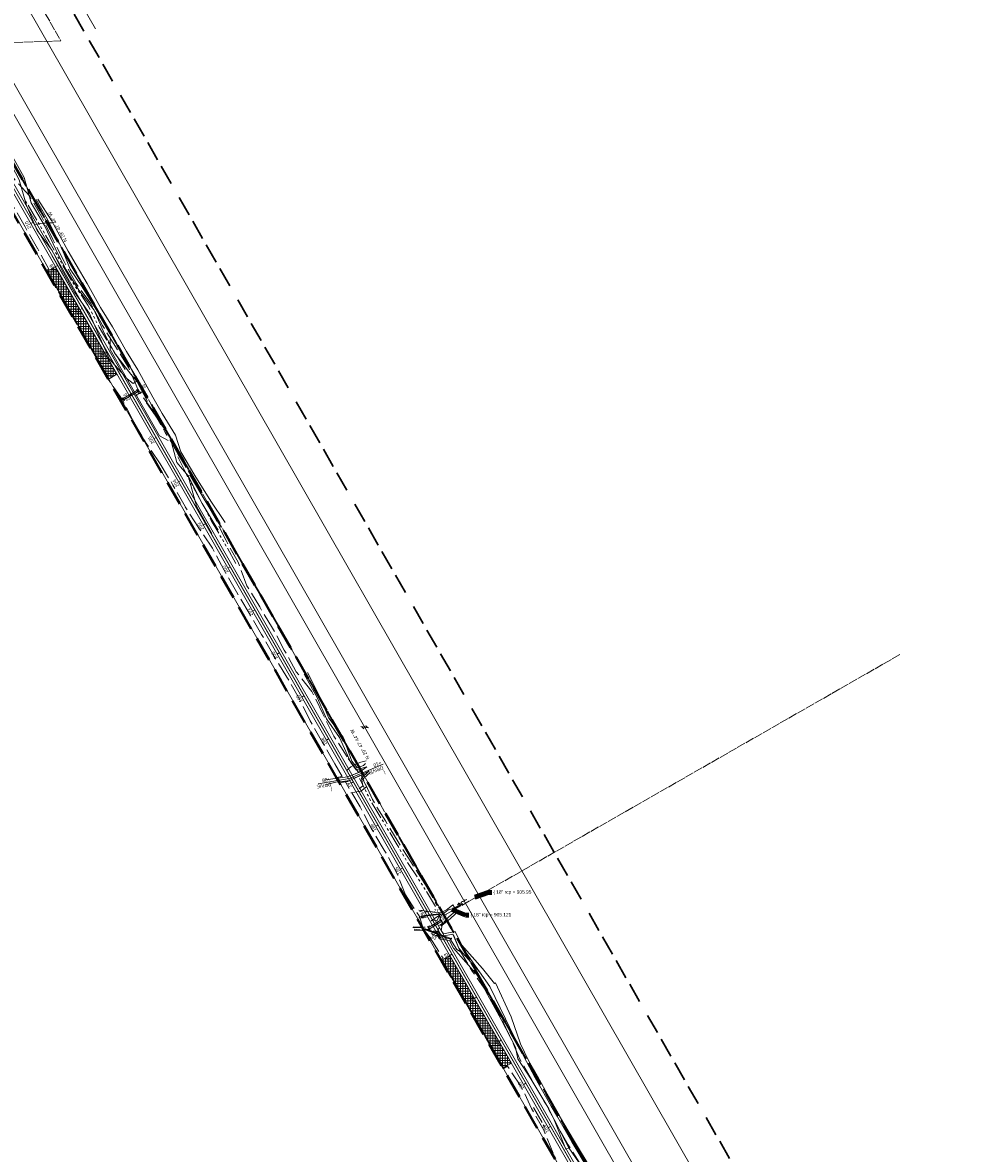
# Model space of a CAD drawing. Header units: feet. Extents: x 2433273 to 2447442, y 555003 to 575201.
# Tile 223 of 226: x 2436572 to 2438513, y 567543 to 569822. Entities that reach past the tile are written whole.
import ezdxf
from ezdxf.enums import TextEntityAlignment as Align

# ---------------------------------------------------------------- set-up
doc = ezdxf.new("R2010")
doc.units = ezdxf.units.FT
doc.header["$LTSCALE"] = 50
doc.header["$MEASUREMENT"] = 0
for name, pattern in [('cl20', [100, 5, -5, 80, -5, 5]), ('cl50', [100, 7.5, -7.5, 70, -7.5, 7.5]), ('constlimit', [0.85, 0.65, -0.1, -0.1]), ('corp', [0.4, 0.05, 0.09, 0.08, 0.09, 0.05, -0.04]), ('DGN Style 1', [291.026069, 0.484236, -290.541832]), ('DGN Style 2', [484.236387, 290.541832, -193.694555]), ('DGN Style 3', [677.930942, 484.236387, -193.694555]), ('DGN Style 7', [968.472775, 435.812749, -193.694555, 145.270916, -193.694555]), ('esmtrrex', [4.75, 0.8, -0.325, -0.325, 0.8, -0.3, 0.8, -0.3, 0.8, -0.3]), ('fencepr', [1, 0.925, 0.075]), ('rowex', [4.85, 0.8, -0.375, -0.375, 0.8, -0.3, 0.8, -0.3, 0.8, -0.3]), ('rowpr', [5.45, 1, -0.225, -0.225, 4]), ('stream', [1.4, 0.7, -0.1, 0.1, -0.1, 0.1, -0.1, 0.1, -0.1])]:
    doc.linetypes.add(name, pattern=pattern)
for name, color, linetype, lineweight in [('DR_P_Ditch', 133, 'stream', 13), ('DR_P_Erosion_Control', 7, 'Continuous', 13), ('DR_P_Flow_Arrow', 151, 'Continuous', 13), ('DR_P_Headwall', 120, 'Continuous', 13), ('DR_P_Storm_Sewer', 151, 'Continuous', 13), ('DR_P_Text', 7, 'Continuous', 13), ('DR_X_Culvert', 4, 'DGN Style 1', 0), ('DR_X_Ditch', 133, 'stream', 0), ('DR_X_Flow_Arrow', 151, 'Continuous', 0), ('DV_X_Corp_Line', 7, 'corp', 0), ('DV_X_Lot_Line', 2, 'DGN Style 3', 0), ('DV_X_Property_Line', 7, 'Continuous', 0), ('DV_X_Property_Line (Construction)', 7, 'Continuous', 0), ('GE_P_CL_50', 7, 'cl50', 13), ('GE_P_Driveway_CL', 7, 'DGN Style 7', 13), ('HY_X_Water_Edge', 133, 'stream', 0), ('PV_P_Bikeway', 193, 'Continuous', 13), ('PV_P_Drive', 230, 'Continuous', 13), ('PV_P_Text', 7, 'Continuous', 13), ('PV_X_EOP', 7, 'DGN Style 3', 0), ('RD_P_Fence', 230, 'fencepr', 13), ('RW_P_Const_Limits', 120, 'constlimit', 0), ('RW_P_Fee_RW', 193, 'rowpr', 40), ('RW_X_CL_20', 6, 'cl20', 0), ('RW_X_Esmt_RR', 6, 'esmtrrex', 30), ('RW_X_Fee_RW', 6, 'rowex', 30), ('SV_X_Text', 7, 'Continuous', 0), ('SV_X_Toe_of_Slope', 193, 'DGN Style 2', 0), ('SV_X_Top_of_Bank', 97, 'DGN Style 2', 0), ('VG_P_Cells', 3, 'Continuous', 13)]:
    doc.layers.add(name, color=color, linetype=linetype, lineweight=lineweight)
doc.layers.add('GK_Visualization', color=30, linetype='Continuous', lineweight=13, plot=False)
doc.styles.add('Slanted-Normal LS 0.50', font='font31.shx', dxfattribs={"height": 0.14})
doc.styles.add('Slanted-Normal LS 0.50_0', font='font31.shx')
doc.styles.add('Style-font31', font='font31.shx')
doc.dimstyles.new('Dec-0  Slanted', dxfattribs={"dimscale": 50, "dimtxt": 0.14, "dimasz": 0.14, "dimexe": 0.07, "dimexo": 0.07, "dimgap": 0.07, "dimtad": 1, "dimdec": 0, "dimzin": 3, "dimdsep": 46, "dimtxsty": 'Slanted-Normal LS 0.50_0', "dimcen": 0.09, "dimclrd": 97, "dimclre": 97, "dimclrt": 7, "dimadec": 0, "dimazin": 3, "dimtfac": 1, "dimtdec": 0, "dimtofl": 0, "dimtmove": 1, "dimatfit": 1, "dimfxl": 1, "dimtzin": 3, "dimlwd": 0, "dimlwe": 0, "dimarcsym": 0})

# ---------------------------------------------------------------- blocks, each defined once
blk = doc.blocks.new('DFL-X_31')
at = {"layer": 'DR_X_Flow_Arrow', "color": 151, "linetype": 'Continuous', "lineweight": 0, "flags": 128}
blk.add_lwpolyline([(-0.08, -0.021), (0, 0), (-0.08, 0.021)], dxfattribs=at)
at = {"layer": 'DR_X_Flow_Arrow', "color": 151, "linetype": 'Continuous', "lineweight": 0}
blk.add_open_spline([(0, 0), (-0.028, 0), (-0.055, 0), (-0.083, 0), (-0.094, 0), (-0.105, 0.005), (-0.116, 0.008), (-0.123, 0.01), (-0.13, 0.013), (-0.137, 0.015), (-0.155, 0.02), (-0.164, -0.02), (-0.179, -0.022), (-0.197, -0.024), (-0.213, 0.018), (-0.228, 0.02), (-0.244, 0.021), (-0.265, -0.028), (-0.284, -0.022), (-0.29, -0.02), (-0.287, 0.001), (-0.295, 0.001), (-0.313, 0), (-0.332, 0), (-0.35, 0)], degree=3, knots=[0, 0, 0, 0, 0.203531, 0.203531, 0.203531, 0.286234, 0.286234, 0.286234, 0.340272, 0.340272, 0.340272, 0.477755, 0.477755, 0.477755, 0.633727, 0.633727, 0.633727, 0.804111, 0.804111, 0.804111, 0.865463, 0.865463, 0.865463, 1, 1, 1, 1], dxfattribs=at)
blk = doc.blocks.new('OHK_15')
at = {"layer": 'DV_X_Property_Line', "color": 2, "linetype": 'Continuous', "lineweight": 0}
blk.add_line((-0.1, -0.12), (0.1, 0.12), dxfattribs=at)
for centre, start, end in [((-0.058, 0.335), 273.6945, 306.337), ((0.058, -0.335), 93.6945, 126.337)]:
    blk.add_arc(centre, 0.267, start, end, dxfattribs=at)
at = {"layer": 'DV_X_Property_Line (Construction)', "color": 2, "linetype": 'Continuous', "lineweight": 30}
blk.add_point((0, 0), dxfattribs=at)
blk = doc.blocks.new('DFL-P_24')
at = {"layer": 'DR_P_Flow_Arrow', "color": 151, "linetype": 'Continuous', "lineweight": 13}
blk.add_open_spline([(-0.08, 0), (-0.081, 0), (-0.082, 0), (-0.083, 0), (-0.094, 0), (-0.105, 0.005), (-0.116, 0.008), (-0.123, 0.01), (-0.13, 0.013), (-0.137, 0.015), (-0.154, 0.02), (-0.164, -0.02), (-0.179, -0.022), (-0.197, -0.024), (-0.213, 0.018), (-0.228, 0.02), (-0.244, 0.021), (-0.265, -0.028), (-0.284, -0.022), (-0.29, -0.019), (-0.287, 0.001), (-0.295, 0.001), (-0.313, 0), (-0.332, 0), (-0.35, 0)], degree=3, knots=[0, 0, 0, 0, 0.009646, 0.009646, 0.009646, 0.112481, 0.112481, 0.112481, 0.179673, 0.179673, 0.179673, 0.350625, 0.350625, 0.350625, 0.544565, 0.544565, 0.544565, 0.756426, 0.756426, 0.756426, 0.832712, 0.832712, 0.832712, 1, 1, 1, 1], dxfattribs=at)
at = {"layer": 'DR_P_Flow_Arrow', "color": 151, "linetype": 'Continuous', "lineweight": 0}
blk.add_solid([(-0.08, 0.021), (0, 0), (-0.08, -0.021)], dxfattribs=at)
blk = doc.blocks.new('DFL-P_25')
at = {"layer": 'DR_P_Flow_Arrow', "color": 151, "linetype": 'Continuous', "lineweight": 13}
blk.add_open_spline([(-0.08, 0), (-0.081, 0), (-0.082, 0), (-0.083, 0), (-0.094, 0), (-0.105, 0.005), (-0.116, 0.008), (-0.123, 0.01), (-0.13, 0.013), (-0.137, 0.015), (-0.155, 0.02), (-0.164, -0.02), (-0.179, -0.022), (-0.197, -0.024), (-0.213, 0.018), (-0.228, 0.02), (-0.244, 0.021), (-0.265, -0.028), (-0.284, -0.022), (-0.291, -0.019), (-0.287, 0.001), (-0.295, 0.001), (-0.313, 0), (-0.332, 0), (-0.35, 0)], degree=3, knots=[0, 0, 0, 0, 0.009646, 0.009646, 0.009646, 0.112481, 0.112481, 0.112481, 0.179673, 0.179673, 0.179673, 0.350625, 0.350625, 0.350625, 0.544565, 0.544565, 0.544565, 0.756426, 0.756426, 0.756426, 0.832712, 0.832712, 0.832712, 1, 1, 1, 1], dxfattribs=at)
at = {"layer": 'DR_P_Flow_Arrow', "color": 151, "linetype": 'Continuous', "lineweight": 0}
blk.add_solid([(-0.08, 0.021), (0, 0), (-0.08, -0.021)], dxfattribs=at)
blk = doc.blocks.new('DFL-P_26')
at = {"layer": 'DR_P_Flow_Arrow', "color": 151, "linetype": 'Continuous', "lineweight": 13}
blk.add_open_spline([(-0.08, 0), (-0.081, 0), (-0.082, 0), (-0.083, 0), (-0.094, 0), (-0.105, 0.005), (-0.116, 0.008), (-0.123, 0.01), (-0.13, 0.013), (-0.137, 0.015), (-0.154, 0.02), (-0.164, -0.02), (-0.179, -0.022), (-0.196, -0.023), (-0.211, 0.018), (-0.228, 0.02), (-0.246, 0.021), (-0.268, -0.028), (-0.284, -0.022), (-0.289, -0.02), (-0.287, 0.001), (-0.295, 0.001), (-0.313, 0), (-0.332, 0), (-0.35, 0)], degree=3, knots=[0, 0, 0, 0, 0.009646, 0.009646, 0.009646, 0.112481, 0.112481, 0.112481, 0.179673, 0.179673, 0.179673, 0.350625, 0.350625, 0.350625, 0.544565, 0.544565, 0.544565, 0.756426, 0.756426, 0.756426, 0.832712, 0.832712, 0.832712, 1, 1, 1, 1], dxfattribs=at)
at = {"layer": 'DR_P_Flow_Arrow', "color": 151, "linetype": 'Continuous', "lineweight": 0}
blk.add_solid([(-0.08, 0.021), (0, 0), (-0.08, -0.021)], dxfattribs=at)
blk = doc.blocks.new('DFL-P_28')
at = {"layer": 'DR_P_Flow_Arrow', "color": 151, "linetype": 'Continuous', "lineweight": 13}
blk.add_open_spline([(-0.08, 0), (-0.081, 0), (-0.082, 0), (-0.083, 0), (-0.094, 0), (-0.105, 0.005), (-0.116, 0.008), (-0.123, 0.01), (-0.13, 0.013), (-0.137, 0.015), (-0.155, 0.02), (-0.164, -0.02), (-0.179, -0.022), (-0.197, -0.024), (-0.213, 0.018), (-0.228, 0.02), (-0.244, 0.021), (-0.265, -0.028), (-0.284, -0.022), (-0.29, -0.02), (-0.287, 0.001), (-0.295, 0.001), (-0.313, 0), (-0.332, 0), (-0.35, 0)], degree=3, knots=[0, 0, 0, 0, 0.009646, 0.009646, 0.009646, 0.112481, 0.112481, 0.112481, 0.179673, 0.179673, 0.179673, 0.350625, 0.350625, 0.350625, 0.544565, 0.544565, 0.544565, 0.756426, 0.756426, 0.756426, 0.832712, 0.832712, 0.832712, 1, 1, 1, 1], dxfattribs=at)
at = {"layer": 'DR_P_Flow_Arrow', "color": 151, "linetype": 'Continuous', "lineweight": 0}
blk.add_solid([(-0.08, 0.021), (0, 0), (-0.08, -0.021)], dxfattribs=at)
blk = doc.blocks.new('RCP')
at = {"layer": 'DR_P_Erosion_Control'}
for points, knots in [([(0, 0.3), (0.1, 0.3), (0.1, 0.3), (0.1, 0.3), (0.1, 0.3), (0.1, 0.3), (0.1, 0.3), (0.1, 0.3), (0.1, 0.3), (0.1, 0.3), (0.1, 0.3), (0.1, 0.3), (0.1, 0.3), (0.1, 0.3), (0.1, 0.3), (0.1, 0.3), (0.1, 0.3), (0.1, 0.3), (0.1, 0.3), (0.1, 0.3), (0.1, 0.3), (0, 0.3), (0, 0.3), (0, 0.3), (0, 0.3), (0, 0.3), (0, 0.3), (0, 0.3), (0, 0.3), (0, 0.3), (0, 0.3)], [0, 0, 0, 0, 0.107172, 0.107172, 0.107172, 0.224609, 0.224609, 0.224609, 0.311187, 0.311187, 0.311187, 0.390245, 0.390245, 0.390245, 0.521508, 0.521508, 0.521508, 0.650159, 0.650159, 0.650159, 0.785017, 0.785017, 0.785017, 0.874079, 0.874079, 0.874079, 0.953282, 0.953282, 0.953282, 1, 1, 1, 1]), ([(0, 0.1), (0, 0.1), (0, 0.1), (0.1, 0.1), (0.1, 0.1), (0.1, 0.1), (0.1, 0.1), (0.1, 0.1), (0.1, 0.1), (0.1, 0.1), (0.1, 0), (0, 0), (0, 0.1), (0, 0.1), (0, 0.1), (0, 0.1), (0, 0.1), (0, 0.1), (0, 0.1), (0, 0.1), (0, 0.1), (0, 0.1)], [0, 0, 0, 0, 0.258176, 0.258176, 0.258176, 0.385117, 0.385117, 0.385117, 0.555016, 0.555016, 0.555016, 0.785627, 0.785627, 0.785627, 0.908123, 0.908123, 0.908123, 0.969027, 0.969027, 0.969027, 1, 1, 1, 1]), ([(0.2, 0.3), (0.2, 0.3), (0.2, 0.3), (0.2, 0.3), (0.2, 0.3), (0.2, 0.2), (0.2, 0.2), (0.2, 0.2), (0.2, 0.2), (0.2, 0.2), (0.2, 0.2), (0.2, 0.2), (0.2, 0.2), (0.2, 0.2), (0.1, 0.2), (0.1, 0.2), (0.1, 0.2), (0.1, 0.2), (0.1, 0.2), (0.1, 0.2), (0.1, 0.2), (0.1, 0.2), (0.1, 0.2), (0.1, 0.2), (0.1, 0.2), (0.1, 0.3), (0.1, 0.3), (0.1, 0.3), (0.2, 0.3), (0.2, 0.3), (0.2, 0.3)], [0, 0, 0, 0, 0.126661, 0.126661, 0.126661, 0.253188, 0.253188, 0.253188, 0.368171, 0.368171, 0.368171, 0.509113, 0.509113, 0.509113, 0.63015, 0.63015, 0.63015, 0.70369, 0.70369, 0.70369, 0.826515, 0.826515, 0.826515, 0.907901, 0.907901, 0.907901, 0.976801, 0.976801, 0.976801, 1, 1, 1, 1]), ([(0.2, 0.1), (0.2, 0.1), (0.2, 0.1), (0.2, 0.1), (0.2, 0.1), (0.2, 0.1), (0.2, 0.1), (0.3, 0.1), (0.3, 0.1), (0.3, 0.1), (0.3, 0), (0.2, 0), (0.2, 0), (0.2, 0), (0.2, 0), (0.2, 0), (0.1, 0), (0.1, 0), (0.1, 0), (0.1, 0.1), (0.1, 0.1), (0.1, 0.1), (0.1, 0.1), (0.1, 0.1), (0.1, 0.1), (0.2, 0.1), (0.2, 0.1), (0.2, 0.1)], [0, 0, 0, 0, 0.098896, 0.098896, 0.098896, 0.24332, 0.24332, 0.24332, 0.355319, 0.355319, 0.355319, 0.496743, 0.496743, 0.496743, 0.673566, 0.673566, 0.673566, 0.816859, 0.816859, 0.816859, 0.906168, 0.906168, 0.906168, 0.969895, 0.969895, 0.969895, 1, 1, 1, 1]), ([(0.3, 0.4), (0.3, 0.4), (0.3, 0.4), (0.3, 0.4), (0.3, 0.4), (0.3, 0.3), (0.3, 0.3), (0.3, 0.3), (0.3, 0.3), (0.3, 0.3), (0.3, 0.3), (0.3, 0.3), (0.3, 0.3), (0.3, 0.3), (0.3, 0.3), (0.3, 0.3), (0.3, 0.3), (0.3, 0.3), (0.3, 0.3), (0.3, 0.3), (0.3, 0.3), (0.3, 0.4)], [0, 0, 0, 0, 0.188286, 0.188286, 0.188286, 0.356428, 0.356428, 0.356428, 0.541746, 0.541746, 0.541746, 0.732506, 0.732506, 0.732506, 0.852511, 0.852511, 0.852511, 0.937171, 0.937171, 0.937171, 1, 1, 1, 1]), ([(0.3, 0.2), (0.3, 0.2), (0.3, 0.2), (0.3, 0.2), (0.4, 0.2), (0.4, 0.2), (0.4, 0.2), (0.4, 0.2), (0.4, 0.2), (0.4, 0.1), (0.3, 0.1), (0.3, 0.1), (0.3, 0.1), (0.3, 0.1), (0.3, 0.1), (0.3, 0.1), (0.3, 0.1), (0.3, 0.2), (0.3, 0.2), (0.3, 0.2), (0.3, 0.2), (0.3, 0.2), (0.3, 0.2), (0.3, 0.2), (0.3, 0.2)], [0, 0, 0, 0, 0.135762, 0.135762, 0.135762, 0.276579, 0.276579, 0.276579, 0.425633, 0.425633, 0.425633, 0.565886, 0.565886, 0.565886, 0.678149, 0.678149, 0.678149, 0.814077, 0.814077, 0.814077, 0.922173, 0.922173, 0.922173, 1, 1, 1, 1])]:
    blk.add_open_spline(points, degree=3, knots=knots, dxfattribs=at)

msp = doc.modelspace()

# ---------------------------------------------------------------- hatches: boundary and pattern name
at = {"layer": 'VG_P_Cells', "lineweight": 0}
h = msp.add_hatch(dxfattribs=at)
h.set_pattern_fill('ANSI37', color=256, scale=40, angle=45, style=0)
h.paths.add_polyline_path([(2436638.4, 569330.4), (2436622.7, 569321.4), (2436747, 569104.5), (2436762.6, 569113.4)])
h = msp.add_hatch(dxfattribs=at)
h.set_pattern_fill('ANSI37', color=256, scale=40, angle=45, style=0)
h.paths.add_polyline_path([(2437433.4, 567941.9), (2437417.8, 567933), (2437542, 567716), (2437557.6, 567724.9)])

# ---------------------------------------------------------------- linework, layer by layer
at = {"layer": 'DR_P_Ditch'}
msp.add_line((2437602.1, 567635.2), (2437627, 567591.8), dxfattribs=at)
at = {"layer": 'DR_P_Ditch', "flags": 128}
for points in [[(2436779, 569122.8), (2436752.8, 569165.5), (2436726.8, 569208.2), (2436704.2, 569252.8), (2436676.1, 569294.4), (2436651, 569337.6), (2436626.3, 569381.1), (2436601.1, 569424.3), (2436575.8, 569467.4)], [(2437002.2, 568732.1), (2436977.8, 568775.7), (2436952.6, 568818.9), (2436929, 568863), (2436905, 568906.9), (2436883.1, 568952)], [(2437404.7, 568040.7), (2437378.5, 568083.3), (2437351, 568125.1), (2437325.3, 568168.1), (2437299.7, 568211), (2437273.7, 568253.8), (2437251.7, 568298.8)]]:
    msp.add_lwpolyline(points, dxfattribs=at)
at = {"layer": 'DR_P_Erosion_Control', "flags": 128}
msp.add_lwpolyline([(2437412.3, 568028), (2437412, 568026), (2437412.3, 568024.1), (2437415.1, 568014.6), (2437418.3, 568009.5), (2437420.8, 568005.1), (2437428.4, 568011), (2437418.1, 568029.1), (2437415.4, 568027.6), (2437412.3, 568028)], close=True, dxfattribs=at)
at = {"layer": 'DR_P_Headwall'}
for p, q in [((2436803.3, 569082.6), (2436802.4, 569082.1)), ((2436802.4, 569082.1), (2436805.4, 569076.9)), ((2436806.3, 569077.4), (2436803.3, 569082.6)), ((2436805.4, 569076.9), (2436806.3, 569077.4)), ((2436774.9, 569066.3), (2436774, 569065.8)), ((2436774, 569065.8), (2436777, 569060.6)), ((2436777.9, 569061.1), (2436774.9, 569066.3)), ((2436777, 569060.6), (2436777.9, 569061.1)), ((2437377.3, 568022), (2437376.3, 568021.9)), ((2437376.3, 568021.9), (2437376.5, 568019.9)), ((2437377.5, 568020), (2437377.3, 568022)), ((2437412, 568026), (2437411, 568025.9)), ((2437411, 568025.9), (2437411.3, 568023.9)), ((2437411.3, 568023.9), (2437412.3, 568024.1)), ((2437412.3, 568024.1), (2437412, 568026)), ((2437376.5, 568019.9), (2437377.5, 568020)), ((2437390.2, 567999.2), (2437389.4, 567998.7)), ((2437389.4, 567998.7), (2437392.5, 567993.6)), ((2437393.4, 567994.1), (2437390.2, 567999.2)), ((2437415.1, 568014.6), (2437414.3, 568014.1)), ((2437414.3, 568014.1), (2437417.4, 568009)), ((2437418.3, 568009.5), (2437415.1, 568014.6)), ((2437417.4, 568009), (2437418.3, 568009.5)), ((2437383, 567996.1), (2437382, 567993.3)), ((2437382, 567993.3), (2437382.9, 567993)), ((2437382.9, 567993), (2437384, 567995.8)), ((2437384, 567995.8), (2437383, 567996.1)), ((2437392.5, 567993.6), (2437393.4, 567994.1)), ((2437436, 567976.7), (2437434.9, 567973.9)), ((2437435.9, 567973.6), (2437436.9, 567976.4)), ((2437436.9, 567976.4), (2437436, 567976.7)), ((2437434.9, 567973.9), (2437435.9, 567973.6))]:
    msp.add_line(p, q, dxfattribs=at)
at = {"layer": 'DR_P_Storm_Sewer'}
for p, q in [((2436774.8, 569064.5), (2436804, 569081.3)), ((2436776.3, 569061.9), (2436805.5, 569078.7)), ((2436804.5, 569080.4), (2436805, 569079.5)), ((2436775.3, 569063.7), (2436775.8, 569062.8)), ((2437376.4, 568021.4), (2437376.5, 568020.4)), ((2437376.5, 568020.4), (2437412.2, 568024.6)), ((2437412, 568026), (2437412.3, 568028)), ((2437412.1, 568025.5), (2437412.2, 568024.6)), ((2437390.2, 567997.4), (2437415.9, 568013.3)), ((2437391.8, 567994.9), (2437417.5, 568010.8)), ((2437417.2, 568011.2), (2437416.2, 568012.9)), ((2437382.2, 567993.8), (2437382.9, 567995.6)), ((2437382.9, 567995.6), (2437382.2, 567993.8)), ((2437436.1, 567974.3), (2437382.3, 567994)), ((2437436.6, 567975.7), (2437382.8, 567995.4)), ((2437390.4, 567997), (2437391.5, 567995.3)), ((2437436, 567974), (2437436.7, 567975.9))]:
    msp.add_line(p, q, dxfattribs=at)
at = {"layer": 'DR_P_Storm_Sewer', "flags": 128}
msp.add_lwpolyline([(2437412.1, 568025.5), (2437376.4, 568021.4)], dxfattribs=at)
at = {"layer": 'DR_X_Culvert'}
for p, q in [((2437437.5, 568035.2), (2437483.5, 568060)), ((2437438.3, 568033.9), (2437484.2, 568058.7))]:
    msp.add_line(p, q, dxfattribs=at)
at = {"layer": 'DR_X_Ditch', "flags": 128}
msp.add_lwpolyline([(2437417.1, 568023.2), (2437413.1, 568025.2), (2437366.8, 568019.8)], dxfattribs=at)
at = {"layer": 'DV_X_Corp_Line', "flags": 128}
msp.add_lwpolyline([(2438340.9, 568548.6), (2437421.9, 568022.4), (2436416.7, 569777.8), (2436649.5, 569785.8), (2436333.8, 570337.2, -0.04279), (2436126, 570785.1)], format="xyb", dxfattribs=at)
at = {"layer": 'DV_X_Lot_Line'}
msp.add_line((2439491.6, 564508.5), (2435844.3, 570878.2), dxfattribs=at)
at = {"layer": 'DV_X_Property_Line'}
for p, q in [((2439654.7, 564487.2), (2435958, 570943.2)), ((2439540.6, 564485.2), (2435871.2, 570893.6))]:
    msp.add_line(p, q, dxfattribs=at)
at = {"layer": 'DV_X_Property_Line', "flags": 128}
msp.add_lwpolyline([(2438175, 564740.9), (2438175, 564740.9, 0.414214), (2438209.4, 564776.5), (2438198.3, 565497.4, -0.414214), (2438281.9, 565583.7), (2438697.2, 565590.1, 0.57102), (2438727, 565642.5), (2436427.5, 569658.5, 0.278952), (2436395.8, 569676), (2435907.1, 569657.8, -0.413873), (2435767.2, 569787.5)], format="xyb", dxfattribs=at)
at = {"layer": 'GE_P_CL_50'}
msp.add_line((2438743, 565664.9), (2436449.2, 569670.9), dxfattribs=at)
at = {"layer": 'GE_P_CL_50', "linetype": 'Continuous'}
for p, q in [((2436593, 569419.7), (2436588.7, 569417.2)), ((2436642.7, 569332.9), (2436638.4, 569330.4)), ((2436692.4, 569246.1), (2436688.1, 569243.6)), ((2436742.1, 569159.3), (2436737.7, 569156.8)), ((2436791.8, 569072.5), (2436787.4, 569070)), ((2436841.5, 568985.7), (2436837.1, 568983.3)), ((2436891.2, 568899), (2436886.8, 568896.5)), ((2436940.8, 568812.2), (2436936.5, 568809.7)), ((2436990.5, 568725.4), (2436986.2, 568722.9)), ((2437040.2, 568638.6), (2437035.9, 568636.1)), ((2437089.9, 568551.8), (2437085.6, 568549.4)), ((2437139.6, 568465.1), (2437135.3, 568462.6)), ((2437189.3, 568378.3), (2437185, 568375.8)), ((2437239, 568291.5), (2437234.6, 568289)), ((2437288.7, 568204.7), (2437284.3, 568202.2)), ((2437338.4, 568117.9), (2437334, 568115.5)), ((2437388.1, 568031.2), (2437383.7, 568028.7)), ((2437437.8, 567944.4), (2437433.4, 567941.9)), ((2437487.4, 567857.6), (2437483.1, 567855.1)), ((2437537.1, 567770.8), (2437532.8, 567768.3)), ((2437586.8, 567684), (2437582.5, 567681.6)), ((2437636.5, 567597.3), (2437632.2, 567594.8))]:
    msp.add_line(p, q, dxfattribs=at)
at = {"layer": 'GE_P_CL_50', "linetype": 'Continuous', "extrusion": (0, 0, -1)}
for centre, radius, start, end in [((-2436630.4, 569263.7), 155.1, 77.1003, 90.4212), ((-2437278.2, 568258.1), 77.3, 47.1783, 80.0015)]:
    msp.add_arc(centre, radius, start, end, dxfattribs=at)
at = {"layer": 'GE_P_Driveway_CL'}
for p, q in [((2437234, 568300.2), (2437299.3, 568327.4)), ((2437168.5, 568287.8), (2437234.6, 568299.2))]:
    msp.add_line(p, q, dxfattribs=at)
at = {"layer": 'GK_Visualization', "color": 1, "flags": 128}
msp.add_lwpolyline([(2437633.6, 564452.6), (2437630.6, 564647.5, -0.414214), (2437689.7, 564708.4), (2438175.3, 564715.9, 0.414214), (2438234.4, 564776.8), (2438223.3, 565497.8, -0.414214), (2438282.3, 565558.7), (2438697.5, 565565.1, 0.57102), (2438748.7, 565655), (2436449.2, 569670.9, 0.278952), (2436394.8, 569701), (2435906.2, 569682.8, -0.413873), (2435792.1, 569788.4), (2435791.3, 569811.6)], format="xyb", dxfattribs=at)
at = {"layer": 'HY_X_Water_Edge'}
for p, q in [((2437415.3, 567977.1), (2437405.8, 567990.6)), ((2437408, 567991.3), (2437418.5, 567980.4)), ((2437433.5, 567976), (2437415.3, 567977.1)), ((2437418.5, 567980.4), (2437439.7, 567984.4)), ((2437447.5, 567954), (2437433.5, 567976)), ((2437439.7, 567984.4), (2437451.9, 567956.3)), ((2437459.6, 567946.2), (2437447.5, 567954)), ((2437451.9, 567956.3), (2437459.6, 567946.2))]:
    msp.add_line(p, q, dxfattribs=at)
at = {"layer": 'HY_X_Water_Edge', "flags": 128}
for points in [[(2437438.3, 568035.6), (2437430.5, 568033.9), (2437417.1, 568023.2), (2437412.4, 568012.6), (2437405.7, 568004.4), (2437382.4, 567998.6), (2437377.2, 567998.3), (2437359.3, 567998.4)], [(2437438.3, 568035.6), (2437441.1, 568028), (2437430.9, 568019.1), (2437417.4, 568004.4), (2437408, 567991.3), (2437405.8, 567990.6), (2437386.5, 567994.7), (2437378.4, 567992.8), (2437359.8, 567995.2)]]:
    msp.add_lwpolyline(points, dxfattribs=at)
at = {"layer": 'PV_P_Bikeway'}
for p, q in [((2436444.8, 569668.4), (2438738.7, 565662.4)), ((2436453.5, 569673.4), (2438747.3, 565667.4))]:
    msp.add_line(p, q, dxfattribs=at)
at = {"layer": 'PV_P_Drive'}
for p, q in [((2437227.3, 568301.9), (2437208.1, 568299.1)), ((2437208.1, 568299.1), (2437212.3, 568292)), ((2437212.3, 568292), (2437231.4, 568294.7)), ((2437236.8, 568305.4), (2437253.3, 568312.8)), ((2437240.5, 568298.9), (2437256.9, 568306.5)), ((2437256.9, 568306.5), (2437253.3, 568312.8))]:
    msp.add_line(p, q, dxfattribs=at)
at = {"layer": 'PV_X_EOP', "flags": 128}
for points in [[(2437266, 568322.3), (2437250.1, 568310.4), (2437227, 568301.8), (2437202.6, 568298.4), (2437179.6, 568295.1)], [(2437270.4, 568313), (2437251.9, 568304.1), (2437228.8, 568293.5), (2437203.6, 568291.2), (2437182.7, 568285.8)]]:
    msp.add_lwpolyline(points, dxfattribs=at)
at = {"layer": 'RD_P_Fence'}
for p, q in [((2436749, 569163.3), (2436749.1, 569183.3)), ((2436848.4, 568989.7), (2436865.7, 568979.7))]:
    msp.add_line(p, q, dxfattribs=at)
at = {"layer": 'RD_P_Fence', "ltscale": 1.000002}
msp.add_line((2436749, 569163.3), (2436848.4, 568989.7), dxfattribs=at)
at = {"layer": 'RW_P_Const_Limits'}
for p, q in [((2436586.3, 569473.4), (2436551.8, 569511.3)), ((2436611.1, 569430), (2436586.3, 569473.4)), ((2436577.5, 569410.7), (2436552.4, 569454)), ((2436633.4, 569385.1), (2436611.1, 569430)), ((2436602.3, 569367.3), (2436577.5, 569410.8)), ((2436625.1, 569325.1), (2436602.3, 569367.4)), ((2436656, 569340.5), (2436633.4, 569385.1)), ((2436625.1, 569325.1), (2436620, 569322.2)), ((2436745.2, 569103.5), (2436620, 569322.2)), ((2436680.2, 569296.7), (2436656, 569340.5)), ((2436709.7, 569256), (2436680.2, 569296.7)), ((2436733.2, 569211.9), (2436709.7, 569256)), ((2436759.5, 569169.3), (2436733.2, 569211.9)), ((2436786.1, 569126.9), (2436759.5, 569169.3)), ((2436805, 569083.6), (2436786.1, 569126.9)), ((2436773.8, 569062.2), (2436745.2, 569103.5)), ((2436808, 569078.4), (2436805, 569083.6)), ((2436834.9, 569039.6), (2436808, 569078.4)), ((2436796.2, 569017.5), (2436773.8, 569062.2)), ((2436834.9, 569039.6), (2436860.1, 568996.4)), ((2436796.2, 569017.5), (2436821.8, 568974.5)), ((2436885.4, 568953.3), (2436860.1, 568996.4)), ((2436849.8, 568932.9), (2436821.8, 568974.5)), ((2436849.8, 568932.9), (2436875.5, 568890)), ((2436885.4, 568953.3), (2436911.1, 568910.4)), ((2436935.5, 568866.8), (2436911.1, 568910.4)), ((2436900.3, 568846.6), (2436875.5, 568890)), ((2436960.3, 568823.3), (2436935.5, 568866.8)), ((2436927.2, 568804.3), (2436900.3, 568846.5)), ((2436982.5, 568778.4), (2436960.3, 568823.3)), ((2436955.5, 568762.8), (2436927.2, 568804.2)), ((2437006.9, 568734.8), (2436982.5, 568778.4)), ((2436978.4, 568718.5), (2436955.4, 568763)), ((2437024.4, 568687.2), (2437006.9, 568734.8)), ((2437003.3, 568675.1), (2436978.4, 568718.5)), ((2437050.4, 568644.4), (2437024.4, 568687.2)), ((2437028.9, 568632.1), (2437003.3, 568675.1)), ((2437076.3, 568601.7), (2437050.4, 568644.4)), ((2437054.3, 568589.1), (2437028.9, 568632.1)), ((2437099.8, 568557.5), (2437076.3, 568601.7)), ((2437078.9, 568545.6), (2437054.3, 568589.1)), ((2437105.3, 568502.9), (2437078.9, 568545.5)), ((2437124, 568513.8), (2437099.8, 568557.5)), ((2437130.1, 568459.6), (2437105.2, 568503)), ((2437155.5, 568474.1), (2437124, 568513.8)), ((2437152.1, 568414.8), (2437130, 568459.7)), ((2437177.5, 568429.1), (2437155.5, 568474.1)), ((2437177.2, 568371.4), (2437152.2, 568414.6)), ((2437199.6, 568384.2), (2437177.5, 568429.1)), ((2437201.9, 568327.9), (2437177.2, 568371.4)), ((2437226.4, 568342.2), (2437199.6, 568384.2)), ((2437248.4, 568312.8), (2437226.4, 568342.2)), ((2437216.8, 568302.4), (2437201.9, 568327.9)), ((2437216.8, 568302.4), (2437204.9, 568300.7)), ((2437204.9, 568300.7), (2437211.2, 568289.8)), ((2437248.4, 568312.8), (2437254.2, 568315.3)), ((2437259.7, 568305.6), (2437254.2, 568315.3)), ((2437255.3, 568303.6), (2437259.7, 568305.6)), ((2437256.6, 568301.9), (2437255.3, 568303.6)), ((2437277.6, 568256), (2437256.6, 568301.9)), ((2437211.2, 568289.8), (2437223.1, 568291.5)), ((2437227.1, 568284.7), (2437223.1, 568291.5)), ((2437252.6, 568241.7), (2437227.1, 568284.7)), ((2437303.7, 568213.3), (2437277.6, 568256)), ((2437275.6, 568197.3), (2437252.6, 568241.7)), ((2437329.6, 568170.6), (2437303.7, 568213.3)), ((2437301.3, 568154.3), (2437275.7, 568197.2)), ((2437356.5, 568128.3), (2437329.6, 568170.6)), ((2437325.7, 568110.7), (2437301.3, 568154.4)), ((2437383, 568085.9), (2437356.5, 568128.3)), ((2437344.2, 568063.7), (2437325.7, 568110.7)), ((2437383, 568085.9), (2437407.8, 568042.5)), ((2437344.2, 568063.7), (2437371.5, 568021.7)), ((2437409.8, 568043.6), (2437407.8, 568042.5)), ((2437434.6, 568000.2), (2437409.8, 568043.6)), ((2437380.4, 567994.6), (2437371.5, 568021.7)), ((2437452.8, 567953), (2437434.6, 568000.2)), ((2437394, 567977), (2437380.4, 567994.6)), ((2437394, 567977), (2437420.1, 567936.6)), ((2437452.8, 567953), (2437478.6, 567910.2)), ((2437420.1, 567936.6), (2437415.1, 567933.7)), ((2437541.3, 567713.3), (2437415.1, 567933.7)), ((2437507.6, 567869.2), (2437478.6, 567910.2)), ((2437532, 567825.5), (2437507.6, 567869.2)), ((2437554.1, 567780.6), (2437532, 567825.5)), ((2437573.7, 567734.1), (2437554.1, 567780.6)), ((2437598.7, 567690.9), (2437573.7, 567734.1)), ((2437541.3, 567713.3), (2437550.1, 567718.3)), ((2437577, 567678.3), (2437550.1, 567718.3)), ((2437623.9, 567647.6), (2437598.7, 567690.9)), ((2437598.4, 567633.2), (2437576.9, 567678.5)), ((2437623, 567589.6), (2437598.5, 567633.1)), ((2437647.6, 567603.6), (2437623.9, 567647.6)), ((2437641.9, 567543), (2437622.9, 567589.8)), ((2437672.3, 567560.1), (2437647.6, 567603.6)), ((2437698.7, 567517.6), (2437672.3, 567560.1))]:
    msp.add_line(p, q, dxfattribs=at)
at = {"layer": 'RW_P_Fee_RW'}
msp.add_line((2438841.9, 565542.4), (2436392.8, 569819.5), dxfattribs=at)
at = {"layer": 'RW_P_Fee_RW', "flags": 128}
msp.add_lwpolyline([(2437688.5, 564733.4), (2438175, 564740.9, 0.414214), (2438209.4, 564776.5), (2438198.3, 565497.4, -0.414214), (2438281.9, 565583.7), (2438697.2, 565590.1, 0.57102), (2438727, 565642.5), (2436427.5, 569658.5, 0.278952), (2436395.8, 569676), (2435907.1, 569657.8, -0.413873), (2435767.2, 569787.5), (2435766.8, 569796.1)], format="xyb", dxfattribs=at)
at = {"layer": 'RW_X_CL_20'}
msp.add_line((2436386.4, 570391.3), (2436719.2, 569810.1), dxfattribs=at)
at = {"layer": 'RW_X_Esmt_RR', "ltscale": 1.000002}
msp.add_line((2439448.2, 564483.6), (2436109, 570315.3), dxfattribs=at)
at = {"layer": 'RW_X_Esmt_RR'}
msp.add_line((2439740.3, 564488.7), (2436699.6, 569798.9), dxfattribs=at)
at = {"layer": 'RW_X_Fee_RW', "flags": 128}
msp.add_lwpolyline([(2436110.6, 570994.7, 0.060663), (2436377.2, 570362.1), (2436699.6, 569798.9)], format="xyb", dxfattribs=at)
at = {"layer": 'SV_X_Toe_of_Slope'}
for p, q in [((2437457.3, 567960.2), (2437493.7, 567909.1)), ((2437493.7, 567909.1), (2437459.6, 567946.2)), ((2437514.5, 567879.3), (2437493.7, 567909.1)), ((2437546, 567814), (2437514.5, 567879.3)), ((2437570.5, 567762.3), (2437546, 567814)), ((2437588.3, 567728), (2437570.5, 567762.3))]:
    msp.add_line(p, q, dxfattribs=at)
at = {"layer": 'SV_X_Toe_of_Slope', "flags": 128}
for points in [[(2436601.8, 569403.5), (2436580.5, 569453.6), (2436565.5, 569505.4), (2436543.5, 569548), (2436508.2, 569586.6), (2436478.5, 569626.5), (2436442.4, 569668.2), (2436450.1, 569675.4), (2436457.7, 569679.3)], [(2436625.7, 569419.2), (2436600, 569465.5)], [(2436972.5, 568805.4), (2436940.7, 568858), (2436910.4, 568909.2), (2436906.1, 568908.9), (2436883.5, 568935.6), (2436870, 568986.1), (2436840.9, 569029.3), (2436822.3, 569055.7), (2436823.4, 569059.8), (2436803, 569099.6), (2436795.9, 569117.2), (2436769.4, 569160.3), (2436747.2, 569201.6), (2436720.6, 569243.9), (2436692.6, 569289.5), (2436668.5, 569325.5), (2436655.9, 569355.3), (2436650.5, 569370), (2436625.7, 569419.2)], [(2436803, 569099.6), (2436795.6, 569094.9), (2436783, 569104.2), (2436747.1, 569144.8), (2436726.8, 569191.1), (2436707, 569236.2), (2436677.1, 569278.9), (2436652.4, 569322.4), (2436632.3, 569362.8), (2436601.8, 569403.5)], [(2436953.7, 568792.5), (2436923.2, 568847.7), (2436906.1, 568908.9)], [(2437266, 568322.3), (2437244.5, 568316.3), (2437233.9, 568330.5), (2437211.4, 568381.1), (2437185.1, 568418.6), (2437167.1, 568460.2), (2437140.2, 568508.6)], [(2437250.9, 568277.6), (2437258.3, 568283.9), (2437255.5, 568299.4), (2437270.4, 568313)], [(2437377.2, 567998.8), (2437366.8, 568019.8)], [(2438505.1, 566094.2), (2438506.5, 566111.2), (2438479.7, 566169.2), (2438458.4, 566207.2), (2438430.4, 566254.6), (2438405.9, 566298.7), (2438382.8, 566337.7), (2438368.8, 566361.1), (2438328.7, 566431.1), (2438306.3, 566472.3), (2438285.4, 566508.3), (2438251.8, 566565.2), (2438234.6, 566597.7), (2438208.1, 566643.9), (2438184.1, 566686.2), (2438160.6, 566727.3), (2438136.1, 566771.6), (2438100.1, 566831), (2438084.2, 566860.5), (2438068.1, 566888.7), (2438035.2, 566946.6), (2438018.1, 566976.1), (2437992.8, 567020.4), (2437964.4, 567070.7), (2437936.4, 567119.2), (2437901.1, 567179.8), (2437886.4, 567206.4), (2437861.4, 567249.4), (2437834.9, 567296.9), (2437810, 567339.9), (2437782.3, 567388.3), (2437758.4, 567430.6), (2437737.2, 567466.1), (2437712.5, 567510.8), (2437679.5, 567566.1), (2437650.5, 567616.4), (2437637.8, 567637.7), (2437605.4, 567695), (2437588.3, 567728)], [(2437673.2, 567553.9), (2437667.5, 567551.1), (2437644.1, 567610.3)]]:
    msp.add_lwpolyline(points, dxfattribs=at)
at = {"layer": 'SV_X_Top_of_Bank'}
for p, q in [((2436616.5, 569413.2), (2436645.4, 569352.2)), ((2436664.3, 569361.4), (2436630.6, 569423.4)), ((2437490.9, 567900.1), (2437441, 567956.6)), ((2437499.7, 567915.6), (2437457.5, 567962.6)), ((2437523.8, 567885.4), (2437499.7, 567915.6)), ((2437505.7, 567870.4), (2437490.9, 567900.1)), ((2437525.7, 567886.7), (2437523.8, 567885.4)), ((2437557, 567818.3), (2437525.7, 567886.7)), ((2437537.3, 567813), (2437505.7, 567870.4)), ((2437576.1, 567763.5), (2437557, 567818.3)), ((2437566.2, 567757.2), (2437537.3, 567813)), ((2437570.7, 567733.1), (2437566.2, 567757.2)), ((2437592.1, 567730.2), (2437576.1, 567763.5))]:
    msp.add_line(p, q, dxfattribs=at)
at = {"layer": 'SV_X_Top_of_Bank', "flags": 128}
for points in [[(2436616.5, 569413.2), (2436590, 569459.3), (2436575.6, 569510.3), (2436551.8, 569552.7), (2436522.3, 569595.6), (2436488.8, 569631), (2436452.9, 569672.8)], [(2436630.6, 569423.4), (2436603.2, 569466.7)], [(2436803, 569099.6), (2436790.8, 569114), (2436758.2, 569155.3), (2436736.9, 569196.1), (2436716.6, 569243), (2436685.7, 569283.2), (2436660.4, 569324.2), (2436645.4, 569352.2)], [(2436980.9, 568814.4), (2436952, 568857.4), (2436919.5, 568909.5), (2436891.6, 568957.4), (2436880.6, 568990.5), (2436853.8, 569034.3), (2436834.9, 569067.3), (2436805, 569122.3), (2436781.8, 569159.3), (2436753.7, 569209.3), (2436729.4, 569248.3), (2436702.3, 569296.6), (2436680.7, 569333.9), (2436664.3, 569361.4)], [(2436966.7, 568798.9), (2436934.2, 568853), (2436906.1, 568908.9)], [(2437263.9, 568328.7), (2437259.8, 568324.5), (2437247.1, 568319.9), (2437235.9, 568333.2), (2437218.7, 568382.2), (2437189.8, 568420.4), (2437171.2, 568464.5), (2437146.6, 568512.2)], [(2437273.2, 568310.9), (2437258.5, 568297.5), (2437265.3, 568281.7), (2437254, 568273.3), (2437234, 568269.9)], [(2437443.3, 568038.4), (2437439.5, 568044.1), (2437428.6, 568034.8), (2437415.4, 568027.6), (2437370.8, 568033.2)], [(2437412.9, 568023.2), (2437407.8, 568012.6), (2437396.2, 568011.6), (2437412.9, 568023.2)], [(2437443.3, 568038.4), (2437445, 568025.9), (2437434.1, 568015.3), (2437418, 568003.1), (2437415.9, 567992.1), (2437421, 567985.7), (2437444.6, 567990.2), (2437457.5, 567962.6)], [(2437382.4, 567998.6), (2437377.2, 567998.8), (2437359.7, 567999.7)], [(2437405.1, 567988.9), (2437386.8, 567993.5), (2437378.6, 567991.8), (2437361.5, 567993.1)], [(2437405.1, 567988.9), (2437412.3, 567975.1), (2437433.2, 567972.1), (2437441, 567956.6)], [(2438496.6, 566105.3), (2438474.6, 566160.9), (2438450.3, 566203.8), (2438423.1, 566249.6), (2438400.5, 566293.8), (2438373.2, 566334.7), (2438361.7, 566359), (2438320.3, 566429.7), (2438300.3, 566469.1), (2438278.1, 566507.8), (2438246, 566561.4), (2438227.7, 566595), (2438202.7, 566639.8), (2438178, 566683.1), (2438153.1, 566722.4), (2438129.8, 566766.8), (2438098.6, 566829.2), (2438080.4, 566857.1), (2438064.4, 566886.6), (2438032.3, 566935.4), (2438015.9, 566974.1), (2437986.5, 567016.3), (2437957.2, 567066.9), (2437953.5, 567070.6), (2437928.4, 567115.2), (2437894.7, 567174.1), (2437879.5, 567202.3), (2437851.3, 567247.9), (2437827.6, 567289.9), (2437802.5, 567335.8), (2437775.4, 567381.4), (2437752.7, 567424.4), (2437731.2, 567463), (2437706.5, 567506.5), (2437673.2, 567553.9), (2437644.1, 567610.3), (2437632.9, 567632.7), (2437596.6, 567692.9), (2437570.7, 567733.1)], [(2438630.7, 565875.3), (2438618.5, 565896.6), (2438596.8, 565935.5), (2438574.1, 566003.8), (2438563, 566030.3), (2438549.4, 566032), (2438526.5, 566071.7), (2438510.5, 566097.9), (2438510.3, 566112.1), (2438483.2, 566172.7), (2438463.6, 566210.8), (2438437.5, 566253.7), (2438408.3, 566300.4), (2438385.3, 566339.5), (2438370.7, 566365.7), (2438334.6, 566432.9), (2438308.8, 566474.1), (2438290, 566508.8), (2438255.7, 566567.4), (2438237.4, 566599.2), (2438211.4, 566644.5), (2438186.4, 566686.8), (2438164.1, 566729.3), (2438138.2, 566774.1), (2438105.6, 566832.2), (2438086.9, 566863.5), (2438072, 566891.7), (2438038.7, 566948.1), (2438021.9, 566978.7), (2437997.2, 567022.6), (2437968.1, 567072.6), (2437939.4, 567121.2), (2437905.8, 567182.8), (2437890, 567208.4), (2437865.8, 567250.5), (2437836.8, 567300.1), (2437815.6, 567343.7), (2437785.8, 567390.5), (2437761.9, 567432.7), (2437740.7, 567468.4), (2437716.4, 567514.3), (2437684.6, 567567), (2437654.8, 567618), (2437641.8, 567640.7), (2437610.5, 567698.3), (2437592.1, 567730.2)]]:
    msp.add_lwpolyline(points, dxfattribs=at)
at = {"layer": 'VG_P_Cells'}
for p, q in [((2436638.4, 569330.4), (2436622.7, 569321.4)), ((2436747, 569104.5), (2436622.7, 569321.4)), ((2436747, 569104.5), (2436762.6, 569113.4)), ((2437433.4, 567941.9), (2437417.8, 567933)), ((2437542, 567716), (2437417.8, 567933)), ((2437542, 567716), (2437557.6, 567724.9))]:
    msp.add_line(p, q, dxfattribs=at)
at = {"layer": 'VG_P_Cells', "lineweight": 0, "flags": 128}
for points in [[(2436638.4, 569330.4), (2436622.7, 569321.4), (2436747, 569104.5), (2436762.6, 569113.4), (2436638.4, 569330.4)], [(2437433.4, 567941.9), (2437417.8, 567933), (2437542, 567716), (2437557.6, 567724.9), (2437433.4, 567941.9)]]:
    msp.add_lwpolyline(points, close=True, dxfattribs=at)

# ---------------------------------------------------------------- block references
at = {"layer": 'DR_P_Erosion_Control', "rotation": 178.6626119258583}
for p in [(2437412.4, 568027.4), (2437417.6, 568027.9), (2437415.4, 568015.1), (2437420.9, 568006.4), (2437427.1, 568011.4)]:
    msp.add_blockref('RCP', p, dxfattribs=at)
at = {"layer": 'DR_P_Flow_Arrow', "color": 151, "linetype": 'Continuous', "lineweight": 0}
for name, p, xscale, yscale, zscale, rotation in [('DFL-P_28', (2436798.3, 569069.6), 49.99999999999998, 49.99999999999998, 49.99999999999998, 209.7954657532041), ('DFL-P_26', (2437388.3, 568019.4), 49.99999999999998, 49.99999999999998, 49.99999999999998, 6.639240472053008), ('DFL-P_25', (2437410.4, 568001.3), 49.99999999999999, 49.99999999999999, 49.99999999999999, 211.7049042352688), ('DFL-P_24', (2437393.9, 567986.8), 49.99999999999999, 49.99999999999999, 49.99999999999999, 156.7687468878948)]:
    msp.add_blockref(name, p, dxfattribs=dict(at, xscale=xscale, yscale=yscale, zscale=zscale, rotation=rotation))
at = {"layer": 'DR_X_Flow_Arrow', "color": 151, "linetype": 'Continuous', "lineweight": 0, "xscale": 62.49999999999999, "yscale": 62.49999999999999, "zscale": 62.49999999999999, "rotation": 209.6394180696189}
msp.add_blockref('DFL-X_31', (2437448.8, 568044.1), dxfattribs=at)
at = {"layer": 'DV_X_Property_Line', "color": 2, "linetype": 'Continuous', "lineweight": 30, "xscale": 49.99999999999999, "yscale": 49.99999999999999, "zscale": 49.99999999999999, "rotation": 299.9392578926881}
msp.add_blockref('OHK_15', (2437262.1, 568402.1), dxfattribs=at)

# ---------------------------------------------------------------- texts
at = {"layer": 'DR_P_Text', "style": 'Slanted-Normal LS 0.50'}
for s, rotation, p in [('36"', 207.8933, (2436822.7, 569088.3)), ('12"', 184.737, (2437412.2, 568028.1)), ('36"', 29.8027, (2437415.2, 568018.1)), ('18"', 154.8666, (2437405.3, 567972))]:
    msp.add_text(s, height=7, rotation=rotation, dxfattribs=at).set_placement(p, align=Align.TOP_LEFT)
at = {"layer": 'GE_P_CL_50', "linetype": 'Continuous', "style": 'Style-font31'}
for p in [(2436639.8, 569408.9), (2437249.1, 568365.7)]:
    msp.add_text('N 29%%d 47\' 44" W', height=7, rotation=119.7955, dxfattribs=at).set_placement(p, align=Align.TOP_CENTER)
for s, p in [('210', (2436586.3, 569416.2)), ('209', (2436636.1, 569329.3)), ('208', (2436685.8, 569242.6)), ('207', (2436735.1, 569156.4)), ('206', (2436785.1, 569069)), ('205', (2436834.9, 568982.2)), ('204', (2436884.5, 568895.5)), ('203', (2436934.3, 568808.6)), ('202', (2436984, 568721.7)), ('201', (2437033.5, 568635.4)), ('200', (2437083.2, 568548.4)), ('199', (2437133, 568461.5)), ('198', (2437182.7, 568374.7)), ('197', (2437232, 568288.6)), ('196', (2437282, 568201.2)), ('195', (2437331.8, 568114.4)), ('194', (2437381.4, 568027.7)), ('193', (2437431.2, 567940.8)), ('192', (2437480.9, 567853.9)), ('191', (2437530.4, 567767.6)), ('190', (2437580.1, 567680.6)), ('189', (2437629.9, 567593.7))]:
    msp.add_text(s, height=7, rotation=119.7955, dxfattribs=at).set_placement(p, align=Align.CENTER)
at = {"layer": 'PV_P_Text', "char_height": 7, "attachment_point": 1, "line_spacing_factor": 0.9, "style": 'Slanted-Normal LS 0.50'}
for s, insert, rotation in [('|\\PDRIVE\\P+10', (2437304.5, 568308), 202.5758), ('|\\PDRIVE\\P+09', (2437196.8, 568273.1), 189.8315)]:
    msp.add_mtext(s, dxfattribs=dict(at, insert=insert, rotation=rotation))
at = {"layer": 'SV_X_Text', "char_height": 7, "attachment_point": 4, "line_spacing_factor": 0.606, "style": 'Slanted-Normal LS 0.50'}
for s, insert in [('\\{ 18" rcp = 905.95', (2437521.2, 568068.6)), ('\\{ 18" rcp = 905.121', (2437475.2, 568023))]:
    msp.add_mtext(s, dxfattribs=dict(at, insert=insert))

# ---------------------------------------------------------------- leaders
at = {"layer": 'SV_X_Text', "color": 97, "linetype": 'Continuous', "lineweight": 0, "annotation_type": 0, "has_hookline": 1, "hookline_direction": 0}
for points, text_width in [([(2437483.9, 568059.3), (2437511, 568068.6), (2437518, 568068.6)], 99.1), ([(2437437.9, 568034.6), (2437465, 568023), (2437472, 568023)], 99.7)]:
    msp.add_leader(points, dimstyle='Dec-0  Slanted', override={"dimtad": 0, "dimclrd": 0, "dimlwd": 65534}, dxfattribs=dict(at, text_width=text_width))

doc.saveas('drawing.dxf')
